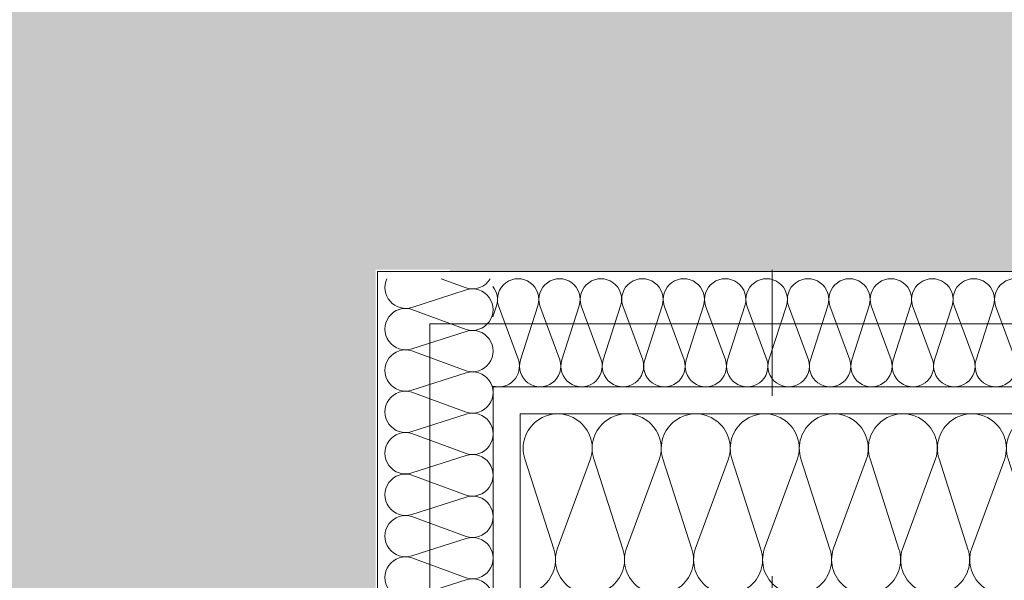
# Model space of a CAD drawing. Header units: metres. Extents: x -180 to 4, y -50 to 6.
# Tile 240 of 256: x -100.038 to -99.492, y -11.449 to -11.138. Entities that reach past the tile are written whole.
import ezdxf

# ---------------------------------------------------------------- set-up
doc = ezdxf.new("R2010")
doc.units = ezdxf.units.M
doc.header["$LTSCALE"] = 0.05
doc.header["$PDMODE"] = 1
doc.header["$PDSIZE"] = -2
doc.linetypes.add('ISO-02 Strichlinie', pattern=[3.81, 3.048, -0.762])
doc.linetypes.add('Linienart-20', pattern=[2.116531, 1.058062, -1.058469])
doc.layers.get('0').update_dxf_attribs({"lineweight": 25})
for name, color, linetype, lineweight, true_color in [('30 -33 Aussenwände- 7 Fassade_ Elemente', 7, 'Continuous', 9, 0x00aacc), ('30 -35 Decken- 1 Konstruktion-Träger- Stahlbeton', 7, 'Continuous', 13, 0x33aa00), ('70 -72 Beschriftung- 1 Beschriftung allgemein', 7, 'Continuous', 9, 0xff6633), ('70 -76 Bemaßung- 2 Allgemein', 7, 'Continuous', 5, 0x6666cc)]:
    doc.layers.add(name, color=color, linetype=linetype, lineweight=lineweight, true_color=true_color)
for name, color, linetype, lineweight in [('60- 61 allgemeine Ausstattung- 4 Terrassen', 7, 'Continuous', 9), ('70 -72 Beschriftung-14 Schatten', 7, 'Continuous', 5), ('Keine', 7, 'Continuous', 9)]:
    doc.layers.add(name, color=color, linetype=linetype, lineweight=lineweight)
doc.styles.add('Arial', font='arial.ttf')
doc.dimstyles.new('k+k 1_50', dxfattribs={"dimtxt": 0.100689, "dimasz": 0.05302, "dimexe": 0.05, "dimexo": 0.15, "dimgap": 0.01, "dimtad": 1, "dimdec": 3, "dimtxsty": 'Arial', "dimblk": 'VW_SLASH', "dimblk1": 'VW_SLASH', "dimblk2": 'VW_SLASH', "dimcen": 0, "dimdle": 0.05, "dimadec": 3, "dimazin": 0, "dimtfac": 0.75, "dimtdec": 3, "dimtix": 1, "dimtmove": 0, "dimatfit": 0, "dimldrblk": 'VW_SLASH-1', "dimfxl": 0.125, "dimfxlon": 1, "dimfrac": 2, "dimtolj": 1, "dimarcsym": 0})

# ---------------------------------------------------------------- blocks, each defined once
blk = doc.blocks.new('Gruppe-4315')
at = {"layer": '30 -33 Aussenwände- 7 Fassade_ Elemente', "lineweight": 9, "transparency": 33554687, "flags": 128}
for points in [[(0.1015, -3.99489, 0.324435), (0.12286, -3.98791, 0.324435), (0.12286, -3.96544, 0.324435), (0.1015, -3.95846), (0.0515, -3.97453, -0.324488), (0.03014, -3.96755, -0.324488), (0.03014, -3.94508, -0.324488), (0.0515, -3.9381), (0.1015, -3.95658, 0.324435), (0.12286, -3.9496, 0.324435), (0.12286, -3.92714, 0.324435), (0.1015, -3.92016), (0.0515, -3.93623, -0.324488), (0.03014, -3.92925, -0.324488), (0.03014, -3.90678, -0.324488), (0.0515, -3.8998), (0.1015, -3.91828, 0.324435), (0.12286, -3.9113, 0.324435), (0.12286, -3.88883, 0.324435), (0.1015, -3.88185), (0.0515, -3.89792, -0.760432), (0.03122, -3.86712)], [(0.12574, -3.86712, -0.422404), (0.1015, -3.87998), (0.06672, -3.86712)], [(0.1015, -4.1864, 1.372583), (0.1015, -4.14997), (0.0515, -4.16604, -1.372995), (0.0515, -4.12961), (0.1015, -4.1481, 1.372583), (0.1015, -4.11167), (0.0515, -4.12774, -1.372995), (0.0515, -4.09131), (0.1015, -4.10979, 1.372583), (0.1015, -4.07337), (0.0515, -4.08944, -1.372995), (0.0515, -4.05301), (0.1015, -4.07149, 1.372583), (0.1015, -4.03506), (0.0515, -4.05113, -1.372995), (0.0515, -4.01471), (0.1015, -4.03319, 1.372583), (0.1015, -3.99676), (0.0515, -4.01283, -1.372995), (0.0515, -3.9764), (0.1015, -3.99489, 1.372583), (0.1015, -3.95846), (0.0515, -3.97453, -1.372995), (0.0515, -3.9381), (0.1015, -3.95658, 1.372583), (0.1015, -3.92016), (0.0515, -3.93623, -1.372995), (0.0515, -3.8998)], [(0.1265, -4.20675, 0.513088), (0.1015, -4.18827), (0.0515, -4.20434, -1.372995), (0.0515, -4.16792), (0.1015, -4.1864, 1.372583), (0.1015, -4.14997), (0.0515, -4.16604, -1.372995), (0.0515, -4.12961), (0.1015, -4.1481, 1.372583), (0.1015, -4.11167)]]:
    blk.add_lwpolyline(points, format="xyb", dxfattribs=at)
blk = doc.blocks.new('Gruppe-4316')
at = {"layer": '30 -33 Aussenwände- 7 Fassade_ Elemente', "transparency": 33554687}
blk.add_blockref('Gruppe-4315', (0, 0), dxfattribs=at)
blk = doc.blocks.new('Dämmung-189')
at = {"layer": '30 -33 Aussenwände- 7 Fassade_ Elemente', "color": 7, "transparency": 33554687}
blk.add_blockref('Gruppe-4316', (0, 0), dxfattribs=at)
at = {"layer": '30 -33 Aussenwände- 7 Fassade_ Elemente', "color": 0, "flags": 1}
for tag in ['instanceID', 'prm0_value', 'prm1_value', 'prm2_value', 'prm3_value', 'prm4_value', 'prm5_value', 'prm6_value', 'IFC_UUID', 'prm0_name', 'prm0_type', 'prm1_name', 'prm1_type', 'prm2_name', 'prm2_type', 'prm3_name', 'prm3_type', 'prm4_name', 'prm4_type', 'prm5_name', 'prm5_type', 'prm6_name', 'prm6_type']:
    blk.add_attdef(tag, (-99.76064, -11.46154), '', height=0.00018, dxfattribs=at)
blk = doc.blocks.new('Gruppe-4321')
at = {"layer": '30 -33 Aussenwände- 7 Fassade_ Elemente', "lineweight": 9, "transparency": 33554687, "flags": 128}
for points in [[(0.0715, -3.82536, 0.324435), (0.08431, -3.82117, 0.324435), (0.08431, -3.80769, 0.324435), (0.0715, -3.8035), (0.0415, -3.81314, -0.324488), (0.02868, -3.80896, -0.324488), (0.02868, -3.79547, -0.324488), (0.0415, -3.79129), (0.0715, -3.80238, 0.324435), (0.08431, -3.79819, 0.324435), (0.08431, -3.78471, 0.324435), (0.0715, -3.78052), (0.0415, -3.79016, -0.324488), (0.02868, -3.78598, -0.324488), (0.02868, -3.77249, -0.324488), (0.0415, -3.76831), (0.0715, -3.7794, 0.324435), (0.08431, -3.77521, 0.324435), (0.08431, -3.76173, 0.324435), (0.0715, -3.75754), (0.0415, -3.76718, -0.324488), (0.02868, -3.76299, -0.324488), (0.02868, -3.74951, -0.324488), (0.0415, -3.74532), (0.0715, -3.75641, 0.603544), (0.08602, -3.74221)], [(0.0477, -3.74221), (0.0415, -3.7442, -0.252918), (0.03077, -3.74221)], [(0.0415, -4.04296, -1.372995), (0.0415, -4.0211), (0.0715, -4.03219, 1.372583), (0.0715, -4.01034), (0.0415, -4.01998, -1.372995), (0.0415, -3.99812), (0.0715, -4.00921, 1.372583), (0.0715, -3.98736), (0.0415, -3.997, -1.372995), (0.0415, -3.97514), (0.0715, -3.98623, 1.372583), (0.0715, -3.96437), (0.0415, -3.97402, -1.372995), (0.0415, -3.95216), (0.0715, -3.96325, 1.372583), (0.0715, -3.94139), (0.0415, -3.95103, -1.372995), (0.0415, -3.92918), (0.0715, -3.94027, 1.372583), (0.0715, -3.91841), (0.0415, -3.92805, -1.372995), (0.0415, -3.9062), (0.0715, -3.91729, 1.372583), (0.0715, -3.89543), (0.0415, -3.90507, -1.372995), (0.0415, -3.88321), (0.0715, -3.8943, 1.372583), (0.0715, -3.87245), (0.0415, -3.88209, -1.372995), (0.0415, -3.86023), (0.0715, -3.87132, 1.372583), (0.0715, -3.84947), (0.0415, -3.85911, -1.372995), (0.0415, -3.83725), (0.0715, -3.84834, 1.372583), (0.0715, -3.82648), (0.0415, -3.83613, -1.372995), (0.0415, -3.81427), (0.0715, -3.82536, 1.372583), (0.0715, -3.8035), (0.0415, -3.81314, -1.372995), (0.0415, -3.79129), (0.0715, -3.80238, 1.372583), (0.0715, -3.78052), (0.0415, -3.79016, -1.372995), (0.0415, -3.76831)]]:
    blk.add_lwpolyline(points, format="xyb", dxfattribs=at)
blk = doc.blocks.new('Gruppe-4322')
at = {"layer": '30 -33 Aussenwände- 7 Fassade_ Elemente', "transparency": 33554687}
blk.add_blockref('Gruppe-4321', (0, 0), dxfattribs=at)
blk = doc.blocks.new('Dämmung-191')
at = {"layer": '30 -33 Aussenwände- 7 Fassade_ Elemente', "color": 7, "transparency": 33554687}
blk.add_blockref('Gruppe-4322', (0, 0), dxfattribs=at)
at = {"layer": '30 -33 Aussenwände- 7 Fassade_ Elemente', "color": 0, "flags": 1}
for tag in ['instanceID', 'prm0_value', 'prm1_value', 'prm2_value', 'prm3_value', 'prm4_value', 'prm5_value', 'prm6_value', 'prm0_name', 'prm0_type', 'prm1_name', 'prm1_type', 'prm2_name', 'prm2_type', 'prm3_name', 'prm3_type', 'prm4_name', 'prm4_type', 'prm5_name', 'prm5_type', 'prm6_name', 'prm6_type', 'IFC_UUID']:
    blk.add_attdef(tag, (-99.776, -11.34779), '', height=0.00018, dxfattribs=at)
blk = doc.blocks.new('Gruppe-4324')
at = {"layer": '30 -33 Aussenwände- 7 Fassade_ Elemente', "lineweight": 9, "transparency": 33554687, "flags": 128}
for points in [[(0.0715, -3.75641, 0.324435), (0.08431, -3.75223, 0.324435), (0.08431, -3.73875, 0.324435), (0.0715, -3.73456), (0.0415, -3.7442, -0.324488), (0.02868, -3.74001, -0.324488), (0.02868, -3.72653, -0.324488), (0.0415, -3.72234), (0.0715, -3.73343, 0.324435), (0.08431, -3.72925, 0.324435), (0.08431, -3.71576, 0.324435), (0.0715, -3.71158), (0.0415, -3.72122, -0.324488), (0.02868, -3.71703, -0.324488), (0.02868, -3.70355, -0.324488), (0.0415, -3.69936), (0.0715, -3.71045, 0.324435), (0.08431, -3.70626, 0.324435), (0.08431, -3.69278, 0.324435), (0.0715, -3.6886), (0.0415, -3.69824, -0.657726), (0.02761, -3.68237)], [(0.08491, -3.68237, -0.350876), (0.0715, -3.68747), (0.05771, -3.68237)], [(0.0715, -4.28499, 1.372583), (0.0715, -4.26314), (0.0415, -4.27278, -1.372995), (0.0415, -4.25092), (0.0715, -4.26201, 1.372583), (0.0715, -4.24015), (0.0415, -4.2498, -1.372995), (0.0415, -4.22794), (0.0715, -4.23903, 1.372583), (0.0715, -4.21717), (0.0415, -4.22681, -1.372995), (0.0415, -4.20496), (0.0715, -4.21605, 1.372583), (0.0715, -4.19419), (0.0415, -4.20383, -1.372995), (0.0415, -4.18198), (0.0715, -4.19307, 1.372583), (0.0715, -4.17121), (0.0415, -4.18085, -1.372995), (0.0415, -4.15899), (0.0715, -4.17008, 1.372583), (0.0715, -4.14823), (0.0415, -4.15787, -1.372995), (0.0415, -4.13601), (0.0715, -4.1471, 1.372583), (0.0715, -4.12525), (0.0415, -4.13489, -1.372995), (0.0415, -4.11303), (0.0715, -4.12412, 1.372583), (0.0715, -4.10226), (0.0415, -4.11191, -1.372995), (0.0415, -4.09005), (0.0715, -4.10114, 1.372583), (0.0715, -4.07928), (0.0415, -4.08892, -1.372995), (0.0415, -4.06707), (0.0715, -4.07816, 1.372583), (0.0715, -4.0563), (0.0415, -4.06594, -1.372995), (0.0415, -4.04409), (0.0715, -4.05518, 1.372583), (0.0715, -4.03332), (0.0415, -4.04296, -1.372995), (0.0415, -4.0211), (0.0715, -4.03219, 1.372583), (0.0715, -4.01034), (0.0415, -4.01998, -1.372995), (0.0415, -3.99812), (0.0715, -4.00921, 1.372583), (0.0715, -3.98736), (0.0415, -3.997, -1.372995), (0.0415, -3.97514), (0.0715, -3.98623, 1.372583), (0.0715, -3.96437), (0.0415, -3.97402, -1.372995), (0.0415, -3.95216), (0.0715, -3.96325, 1.372583), (0.0715, -3.94139), (0.0415, -3.95103, -1.372995), (0.0415, -3.92918), (0.0715, -3.94027, 1.372583), (0.0715, -3.91841), (0.0415, -3.92805, -1.372995), (0.0415, -3.9062), (0.0715, -3.91729, 1.372583), (0.0715, -3.89543), (0.0415, -3.90507, -1.372995), (0.0415, -3.88321), (0.0715, -3.8943, 1.372583), (0.0715, -3.87245), (0.0415, -3.88209, -1.372995), (0.0415, -3.86023), (0.0715, -3.87132, 1.372583), (0.0715, -3.84947), (0.0415, -3.85911, -1.372995), (0.0415, -3.83725), (0.0715, -3.84834, 1.372583), (0.0715, -3.82648), (0.0415, -3.83613, -1.372995), (0.0415, -3.81427), (0.0715, -3.82536, 1.372583), (0.0715, -3.8035), (0.0415, -3.81314, -1.372995), (0.0415, -3.79129), (0.0715, -3.80238, 1.372583), (0.0715, -3.78052), (0.0415, -3.79016, -1.372995), (0.0415, -3.76831), (0.0715, -3.7794, 1.372583), (0.0715, -3.75754), (0.0415, -3.76718, -1.372995), (0.0415, -3.74532), (0.0715, -3.75641, 1.372583), (0.0715, -3.73456), (0.0415, -3.7442, -1.372995), (0.0415, -3.72234), (0.0715, -3.73343, 1.372583), (0.0715, -3.71158), (0.0415, -3.72122, -1.372995), (0.0415, -3.69936)], [(0.0865, -4.2972, 0.513088), (0.0715, -4.28612), (0.0415, -4.29576, -1.372995), (0.0415, -4.2739), (0.0715, -4.28499, 1.372583), (0.0715, -4.26314), (0.0415, -4.27278, -1.372995), (0.0415, -4.25092), (0.0715, -4.26201, 1.372583), (0.0715, -4.24015)]]:
    blk.add_lwpolyline(points, format="xyb", dxfattribs=at)
blk = doc.blocks.new('Gruppe-4325')
at = {"layer": '30 -33 Aussenwände- 7 Fassade_ Elemente', "transparency": 33554687}
blk.add_blockref('Gruppe-4324', (0, 0), dxfattribs=at)
blk = doc.blocks.new('Dämmung-192')
at = {"layer": '30 -33 Aussenwände- 7 Fassade_ Elemente', "color": 7, "transparency": 33554687}
blk.add_blockref('Gruppe-4325', (0, 0), dxfattribs=at)
at = {"layer": '30 -33 Aussenwände- 7 Fassade_ Elemente', "color": 0, "flags": 1}
for tag in ['prm0_value', 'prm1_value', 'prm2_value', 'prm3_value', 'prm4_value', 'prm5_value', 'prm6_value', 'IFC_UUID', 'instanceID', 'prm0_name', 'prm0_type', 'prm2_name', 'prm2_type', 'prm3_name', 'prm3_type', 'prm6_name', 'prm6_type', 'prm1_name', 'prm1_type', 'prm4_name', 'prm4_type', 'prm5_name', 'prm5_type']:
    blk.add_attdef(tag, (-99.84617, -11.89688), '', height=0.00018, dxfattribs=at)
blk = doc.blocks.new('Gruppe-4326')
at = {"layer": '30 -33 Aussenwände- 7 Fassade_ Elemente', "lineweight": 9}
for p, q in [((-99.84, -11.27804), (-99.221, -11.27804)), ((-99.84, -11.76704), (-99.84, -11.27804))]:
    blk.add_line(p, q, dxfattribs=at)
at = {"layer": '30 -33 Aussenwände- 7 Fassade_ Elemente', "lineweight": 9, "flags": 128}
for points in [[(-99.776, -11.67196), (-99.77575, -11.34204), (-99.421, -11.34204)], [(-99.761, -11.67197), (-99.76076, -11.35704), (-99.421, -11.35704)]]:
    blk.add_lwpolyline(points, dxfattribs=at)
at = {"layer": '30 -33 Aussenwände- 7 Fassade_ Elemente'}
blk.add_blockref('Dämmung-192', (-99.86233, -7.59967), dxfattribs=at)
at = {"layer": '30 -33 Aussenwände- 7 Fassade_ Elemente', "xscale": -1, "rotation": 90}
blk.add_blockref('Dämmung-191', (-103.5182, -11.25554), dxfattribs=at)
at = {"layer": '30 -33 Aussenwände- 7 Fassade_ Elemente', "rotation": 270}
blk.add_blockref('Dämmung-189', (-95.55388, -11.33054), dxfattribs=at)
blk = doc.blocks.new('Gruppe-4412')
at = {"layer": '30 -35 Decken- 1 Konstruktion-Träger- Stahlbeton', "color": 7, "linetype": 'Linienart-20', "lineweight": 13, "transparency": 33554687}
blk.add_line((-99.621, -0.64704), (-99.621, -11.49704), dxfattribs=at)
at = {"layer": '30 -35 Decken- 1 Konstruktion-Träger- Stahlbeton', "color": 0, "flags": 1}
for tag in ['instanceID', 'IFC_UUID']:
    blk.add_attdef(tag, (-99.621, -11.49704), '', height=0.00018, dxfattribs=at)
blk = doc.blocks.new('_03-OG3_Tragwerk (2D)')
at = {"layer": '30 -33 Aussenwände- 7 Fassade_ Elemente', "color": 7}
blk.add_blockref('Gruppe-4326', (0, 0), dxfattribs=at)
at = {"layer": '30 -35 Decken- 1 Konstruktion-Träger- Stahlbeton'}
blk.add_blockref('Gruppe-4412', (0, 0), dxfattribs=at)
blk = doc.blocks.new('Gruppe-8878')
at = {"color": 255, "linetype": 'ISO-02 Strichlinie', "lineweight": 5, "transparency": 33554483}
blk.add_wipeout([(-99.35099996, -11.10004198), (-99.35099996, -11.27704198), (-99.84099996, -11.27704198), (-99.84099996, -11.76704198), (-100.01799996, -11.76704198), (-100.01799996, -12.11704198), (-107.02059596, -12.11704198), (-107.02059596, -11.89704198), (-106.82099996, -11.89704198), (-106.82099996, -11.49704198), (-107.02059596, -11.49704198), (-107.02059596, -0.94704198), (-99.54599996, -0.94704198), (-99.54599996, -2.69704198), (-101.84599996, -2.69704198), (-101.84599996, -8.69704198), (-99.54599996, -8.69704198), (-99.54599996, -11.10004198)], dxfattribs=at).dxf.layer = '60- 61 allgemeine Ausstattung- 4 Terrassen'
at = {"layer": '60- 61 allgemeine Ausstattung- 4 Terrassen', "linetype": 'Continuous', "lineweight": 9, "transparency": 33554483}
h = blk.add_hatch(dxfattribs=at)
h.set_pattern_fill('Sand 1 sehr fein SRF', style=0, pattern_type=2)
h.set_pattern_definition([(-22, (-129.5485, -6.532042), (-0.018555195, 0.04226461), [0.000625, -0.061875]), (14, (-129.540251, -6.554718), (-0.037110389, -0.027832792), [0.000625, -0.030625]), (-3.77456, (-129.599014, -6.56915), (-0.01958604, 0.06597403), [0.00028186, -0.09367194]), (-68, (-129.42892, -6.50524), (0.1926424, 0.04408), [0.00028125, -0.09346875]), (96, (-129.562934, -6.596983), (-0.036105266, -0.06319548), [0.0005625, -0.0931875]), (132, (-129.5351, -6.57328), (0.040202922, 0.004123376), [0.0003125, -0.0621875]), (-17, (-129.567055, -6.55678), (0.0930531, 0.02892868), [0.000625, -0.061875]), (-145, (-129.5619, -6.551625), (0.06266964, -0.04009224), [0.000625, -0.061875]), (-137, (-129.57633, -6.548533), (0.0494443, -0.02123569), [0.000625, -0.061875])])
h.paths.add_polyline_path([(-99.84099996, -11.27704198), (-99.35099996, -11.27704198), (-99.35099996, -11.10004198), (-99.54599996, -11.10004198), (-99.54599996, -8.69704198), (-101.84599996, -8.69704198), (-101.84599996, -2.69704198), (-99.54599996, -2.69704198), (-99.54599996, -0.94704198), (-159.62399996, -0.94704198), (-159.62399996, -2.69704198), (-155.87399996, -2.69704198), (-155.87399996, -8.69704198), (-159.62399996, -8.69704198), (-159.62399996, -11.62704198), (-159.80099996, -11.62704198), (-159.80099996, -12.11704198), (-100.01799996, -12.11704198), (-100.01799996, -11.76704198), (-99.84099996, -11.76704198)])
h.paths.add_polyline_path([(-152.82099996, -11.49704198), (-152.42099996, -11.49704198), (-152.42099996, -11.89704198), (-152.82099996, -11.89704198)])
h.paths.add_polyline_path([(-107.22099996, -11.49704198), (-106.82099996, -11.49704198), (-106.82099996, -11.89704198), (-107.22099996, -11.89704198)])
h.paths.add_polyline_path([(-114.82099996, -11.49704198), (-114.42099996, -11.49704198), (-114.42099996, -11.89704198), (-114.82099996, -11.89704198)])
h.paths.add_polyline_path([(-122.42099996, -11.49704198), (-122.02099996, -11.49704198), (-122.02099996, -11.89704198), (-122.42099996, -11.89704198)])
h.paths.add_polyline_path([(-130.02099996, -11.49704198), (-129.62099996, -11.49704198), (-129.62099996, -11.89704198), (-130.02099996, -11.89704198)])
h.paths.add_polyline_path([(-137.62099996, -11.49704198), (-137.22099996, -11.49704198), (-137.22099996, -11.89704198), (-137.62099996, -11.89704198)])
h.paths.add_polyline_path([(-145.22099996, -11.49704198), (-144.82099996, -11.49704198), (-144.82099996, -11.89704198), (-145.22099996, -11.89704198)])
blk = doc.blocks.new('_OG3_2D (2D)')
at = {"layer": '70 -72 Beschriftung-14 Schatten', "linetype": 'Continuous', "lineweight": 0}
blk.add_hatch(color=7, dxfattribs=at).paths.add_polyline_path([(-83.5179853, -8.72283216), (-98.84209428, -8.72283216), (-99.80012691, -11.27804198), (-99.35099996, -11.27804198), (-99.35099996, -11.10004198), (-83.5179853, -11.10004198)])
at = {"layer": '30 -33 Aussenwände- 7 Fassade_ Elemente', "flags": 128}
blk.add_lwpolyline([(-0.03099996, -0.05704198), (-0.03099996, -20.33704198), (-24.78099996, -20.33704198), (-24.78099996, -31.58704198), (-50.31099996, -31.58704198), (-50.31099996, -20.33704198), (-74.28099996, -20.33704198), (-74.28099996, -31.58704198), (-99.81099996, -31.58704198), (-99.81099996, -11.30704198), (-83.31099996, -11.30704198), (-83.31099996, -0.05704198), (-49.53099996, -0.05704198), (-49.53099996, -11.30704198), (-33.81099996, -11.30704198), (-33.81099996, -0.05704198)], close=True, dxfattribs=at)
at = {"layer": '70 -72 Beschriftung- 1 Beschriftung allgemein', "color": 7}
blk.add_blockref('Gruppe-8878', (0, 0), dxfattribs=at)
blk = doc.blocks.new('VW_SLASH')
at = {"color": 0, "linetype": 'ByBlock', "lineweight": -2, "transparency": 16777216}
blk.add_line((0.943, 0), (-1, 0), dxfattribs=at)
at = {"color": 0, "lineweight": 20, "transparency": 16777216, "flags": 128}
blk.add_lwpolyline([(0.5, 0.5), (-0.5, -0.5)], dxfattribs=at)
blk = doc.blocks.new('*D11081')
at = {"layer": '70 -76 Bemaßung- 2 Allgemein', "color": 0, "lineweight": -2}
for p, q in [((-100.018, 1.77496), (-100.018, 1.94996)), ((-99.84, 1.77496), (-99.84, 1.94996)), ((-100.07102, 1.89996), (-100.12404, 1.89996)), ((-99.84, 1.89996), (-100.018, 1.89996)), ((-99.78698, 1.89996), (-99.73396, 1.89996))]:
    blk.add_line(p, q, dxfattribs=at)
at = {"layer": 'Defpoints', "color": 0}
for p in [(-100.018, 1.89996), (-99.84, -11.27804), (-100.018, -11.74704)]:
    blk.add_point(p, dxfattribs=at)
at = {"layer": '70 -76 Bemaßung- 2 Allgemein', "color": 0, "lineweight": -2, "xscale": 0.05302001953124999, "yscale": 0.05302001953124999, "zscale": 0.05302001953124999}
blk.add_blockref('VW_SLASH', (-100.018, 1.89996), dxfattribs=at)
at = {"layer": '70 -76 Bemaßung- 2 Allgemein', "color": 0, "lineweight": -2, "xscale": 0.05302001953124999, "yscale": 0.05302001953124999, "zscale": 0.05302001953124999, "rotation": 180}
blk.add_blockref('VW_SLASH', (-99.84, 1.89996), dxfattribs=at)
at = {"layer": '70 -76 Bemaßung- 2 Allgemein', "color": 0, "insert": (-99.929, 2.03314), "char_height": 0.1006887, "attachment_point": 5, "style": 'Arial'}
blk.add_mtext('\\A1;17\\S8^ ;', dxfattribs=at)
blk = doc.blocks.new('VW_SLASH-1')
at = {"color": 0, "linetype": 'ByBlock', "lineweight": -2, "transparency": 16777216}
blk.add_line((0.943, 0), (-1, 0), dxfattribs=at)
at = {"color": 0, "lineweight": 5, "transparency": 16777216, "flags": 128}
blk.add_lwpolyline([(0.5, 0.5), (-0.5, -0.5)], dxfattribs=at)
blk = doc.blocks.new('*D11082')
at = {"layer": '70 -76 Bemaßung- 2 Allgemein', "color": 0, "lineweight": -2}
for p, q in [((-99.421, 2.04996), (-99.421, 1.94996)), ((-99.84, 1.77496), (-99.84, 1.94996)), ((-99.47402, 1.89996), (-99.78698, 1.89996))]:
    blk.add_line(p, q, dxfattribs=at)
at = {"layer": 'Defpoints', "color": 0}
for p in [(-99.84, 1.89996), (-99.421, 1.89996), (-99.84, -11.27804)]:
    blk.add_point(p, dxfattribs=at)
at = {"layer": '70 -76 Bemaßung- 2 Allgemein', "color": 0, "lineweight": -2, "xscale": 0.05302001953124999, "yscale": 0.05302001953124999, "zscale": 0.05302001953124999}
for p, rotation in [((-99.84, 1.89996), 180), ((-99.421, 1.89996), 359.9999999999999)]:
    blk.add_blockref('VW_SLASH', p, dxfattribs=dict(at, rotation=rotation))
at = {"layer": '70 -76 Bemaßung- 2 Allgemein', "color": 0, "insert": (-99.6305, 1.97814), "char_height": 0.1006887, "attachment_point": 5, "style": 'Arial'}
blk.add_mtext('\\A1;41\\S9^ ;', dxfattribs=at)
blk = doc.blocks.new('*D11553')
at = {"layer": '70 -76 Bemaßung- 2 Allgemein', "color": 0, "lineweight": -2}
for p, q in [((-101.768, -11.04702), (-101.768, -10.994)), ((-101.643, -11.10004), (-101.818, -11.10004)), ((-101.768, -11.27804), (-101.768, -11.10004)), ((-101.643, -11.27804), (-101.818, -11.27804)), ((-101.768, -11.33106), (-101.768, -11.38408))]:
    blk.add_line(p, q, dxfattribs=at)
at = {"layer": 'Defpoints', "color": 0}
for p in [(-101.768, -11.10004), (-99.371, -11.10004), (-99.84, -11.27804)]:
    blk.add_point(p, dxfattribs=at)
at = {"layer": '70 -76 Bemaßung- 2 Allgemein', "color": 0, "lineweight": -2, "xscale": 0.05302001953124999, "yscale": 0.05302001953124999, "zscale": 0.05302001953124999}
for p, rotation in [((-101.768, -11.10004), 270), ((-101.768, -11.27804), 90)]:
    blk.add_blockref('VW_SLASH', p, dxfattribs=dict(at, rotation=rotation))
at = {"layer": '70 -76 Bemaßung- 2 Allgemein', "color": 0, "insert": (-101.90118, -11.18904), "char_height": 0.1006887, "attachment_point": 5, "rotation": 90, "style": 'Arial'}
blk.add_mtext('\\A1;17\\S8^ ;', dxfattribs=at)
blk = doc.blocks.new('*D11554')
at = {"layer": '70 -76 Bemaßung- 2 Allgemein', "color": 0, "lineweight": -2}
for p, q in [((-101.643, -11.27804), (-101.818, -11.27804)), ((-101.768, -11.64402), (-101.768, -11.33106)), ((-101.618, -11.69704), (-101.718, -11.69704))]:
    blk.add_line(p, q, dxfattribs=at)
at = {"layer": 'Defpoints', "color": 0}
for p in [(-101.768, -11.27804), (-99.84, -11.27804), (-101.768, -11.69704)]:
    blk.add_point(p, dxfattribs=at)
at = {"layer": '70 -76 Bemaßung- 2 Allgemein', "color": 0, "lineweight": -2, "xscale": 0.05302001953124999, "yscale": 0.05302001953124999, "zscale": 0.05302001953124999}
for p, rotation in [((-101.768, -11.27804), 90), ((-101.768, -11.69704), 270)]:
    blk.add_blockref('VW_SLASH', p, dxfattribs=dict(at, rotation=rotation))
at = {"layer": '70 -76 Bemaßung- 2 Allgemein', "color": 0, "insert": (-101.84618, -11.48754), "char_height": 0.1006887, "attachment_point": 5, "rotation": 90, "style": 'Arial'}
blk.add_mtext('\\A1;41\\S9^ ;', dxfattribs=at)
blk = doc.blocks.new('Gruppe-9725')
at = {"layer": '70 -76 Bemaßung- 2 Allgemein'}
for base, p1, p2, text, override, picture, middle in [((-100.01799996, 1.89995802), (-99.83999996, -11.27804198), (-100.01799996, -11.74704198), '17\\S8^ ;', {"dimtxt": 0.100689, "dimgap": 0.01, "dimdec": 8, "dimpost": '<>', "dimtxsty": 'Arial', "dimtix": 0, "dimtmove": 2}, '*D11081', (-99.92899996, 2.03314102)), ((-99.83999996, 1.89995802), (-99.42099996, 1.89995802), (-99.83999996, -11.27804198), '41\\S9^ ;', {"dimtxt": 0.100689, "dimgap": 0.01, "dimdec": 8, "dimpost": '<>', "dimtxsty": 'Arial', "dimtmove": 2}, '*D11082', (-99.63049996, 1.97814102))]:
    dim = blk.add_linear_dim(base=base, p1=p1, p2=p2, text=text, dimstyle='k+k 1_50', override=override, dxfattribs=at)
    dim.commit()
    dim.dimension.update_dxf_attribs({"geometry": picture, "text_midpoint": middle})
blk = doc.blocks.new('Gruppe-9735')
at = {"layer": '70 -76 Bemaßung- 2 Allgemein'}
for base, p1, p2, text, override, picture, middle in [((-101.76799996, -11.10004198), (-99.83999996, -11.27804198), (-99.37099996, -11.10004198), '17\\S8^ ;', {"dimtxt": 0.100689, "dimgap": 0.01, "dimdec": 8, "dimpost": '<>', "dimtxsty": 'Arial', "dimtix": 0, "dimtmove": 2}, '*D11553', (-101.90118297, -11.18904198)), ((-101.76799996, -11.27804198), (-101.76799996, -11.69704198), (-99.83999996, -11.27804198), '41\\S9^ ;', {"dimtxt": 0.100689, "dimgap": 0.01, "dimdec": 8, "dimpost": '<>', "dimtxsty": 'Arial', "dimtmove": 2}, '*D11554', (-101.84618297, -11.48754198))]:
    dim = blk.add_linear_dim(base=base, p1=p1, p2=p2, angle=270, text=text, dimstyle='k+k 1_50', override=override, dxfattribs=at)
    dim.commit()
    dim.dimension.update_dxf_attribs({"geometry": picture, "text_midpoint": middle})
blk = doc.blocks.new('_OG3_2D Bemaßung_ Beschriftung (2D)')
at = {"layer": '70 -76 Bemaßung- 2 Allgemein'}
for name in ['Gruppe-9725', 'Gruppe-9735']:
    blk.add_blockref(name, (0, 0), dxfattribs=at)

msp = doc.modelspace()

# ---------------------------------------------------------------- block references
at = {"layer": 'Keine', "color": 1}
msp.add_blockref('_03-OG3_Tragwerk (2D)', (0, 0), dxfattribs=at)

# ---------------------------------------------------------------- next in the draw order: block references
msp.add_blockref('_OG3_2D (2D)', (0, 0), dxfattribs=at)

# ---------------------------------------------------------------- next in the draw order: block references
msp.add_blockref('_OG3_2D Bemaßung_ Beschriftung (2D)', (0, 0), dxfattribs=at)

doc.saveas('drawing.dxf')
